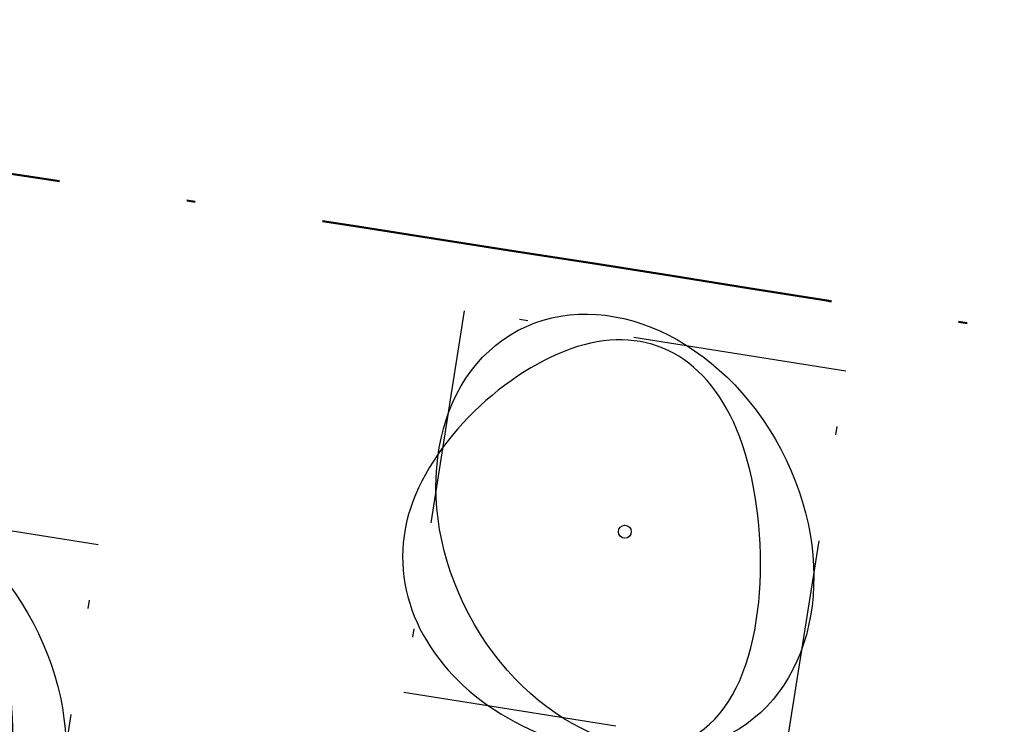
# Model space of a CAD drawing. Header units: millimetres. Extents: x 812 to 183790, y 13 to 580968.
# Tile 170 of 256: x 182633.78 to 182645.25, y 580822.45 to 580830.66. Entities that reach past the tile are written whole.
import ezdxf

# ---------------------------------------------------------------- set-up
doc = ezdxf.new("R2010")
doc.units = ezdxf.units.MM
doc.header["$LTSCALE"] = 5
doc.linetypes.add('DIVIDE2', pattern=[0.625, 0.25, -0.125, 0, -0.125, 0, -0.125])
doc.linetypes.add('XX-PROJECTGRENS', pattern=[18, 12, -3, 0, -3])
for name, color, linetype, lineweight in [('N-GV-GR-BOOMplantgat-S', 90, 'DIVIDE2', 25), ('N-PV-GR-BOOM 1e ORDE-S', 94, 'Continuous', 25), ('N-PV-GR-BOOM 2e ORDE-S', 200, 'Continuous', 25), ('N-WE-KG-WERKGRENS-G', 7, 'XX-PROJECTGRENS', 50)]:
    doc.layers.add(name, color=color, linetype=linetype, lineweight=lineweight)

# ---------------------------------------------------------------- blocks, each defined once
blk = doc.blocks.new('SGR-BOOM_041')
at = {"layer": 'N-PV-GR-BOOM 2e ORDE-S', "color": 0}
blk.add_circle((0, 0), 0.15, dxfattribs=at)
blk.add_ellipse((0, 0), major_axis=(1.178978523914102e-15, -5.309647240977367), ratio=0.7743017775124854, dxfattribs=at)
blk.add_open_spline([(-4.716685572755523, -2.072441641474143), (-5.601876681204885, -0.3287217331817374), (-5.300748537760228, 3.46197348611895), (1.981950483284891, 5.281505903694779), (4.555094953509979, 1.187557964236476), (0.010398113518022, -7.000345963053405), (-3.831494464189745, -3.816161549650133), (-4.716685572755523, -2.072441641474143)], degree=3, dxfattribs=at)

msp = doc.modelspace()

# ---------------------------------------------------------------- linework, layer by layer
at = {"layer": 'N-GV-GR-BOOMplantgat-S', "ltscale": 2}
for points in [[(182638.2529182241, 580822.8258816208), (182642.6974804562, 580822.1217036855), (182643.4016583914, 580826.5662659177), (182638.9570961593, 580827.270443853)], [(182629.5434892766, 580820.8018495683), (182633.9880515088, 580820.097671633), (182634.692229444, 580824.5422338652), (182630.2476672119, 580825.2464118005)]]:
    msp.add_lwpolyline(points, close=True, dxfattribs=at)
at = {"layer": 'N-WE-KG-WERKGRENS-G', "ltscale": 0.1, "flags": 128}
msp.add_lwpolyline([(183497.3056307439, 580860.182088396), (183489.0956343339, 580856.6585052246, -0.2746138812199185), (183482.0929804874, 580858.1025169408), (183486.631836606, 580861.6242371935), (183484.5252984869, 580862.77224474), (183478.9006442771, 580859.3651024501), (183476.775986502, 580858.3907424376), (183476.7493461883, 580858.4822461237), (183472.2681498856, 580873.556270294), (183467.8177551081, 580888.3775850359), (183464.5920328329, 580899.0976626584), (183463.3844735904, 580903.1561813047), (183461.9144004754, 580907.7872950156), (183464.7209014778, 580909.500634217, -0.06453548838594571), (183462.0333369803, 580915.6865186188, -0.02322257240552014), (183460.8914648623, 580920.0929240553), (183460.8224197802, 580920.3456992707), (183460.755428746, 580920.5755039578, -0.04267085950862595), (183459.9260034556, 580929.2685387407), (183459.9278232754, 580931.8447970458), (183446.3519624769, 580931.8447970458), (183446.2425827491, 580925.4117744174), (183446.242171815, 580925.350463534, 0.01291210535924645), (183446.0092608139, 580923.1683388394, -0.04513842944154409), (183443.8268260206, 580915.0690635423), (183446.7464618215, 580913.9898745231), (183446.8907303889, 580911.6978662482), (183447.0678041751, 580909.8330347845), (183448.1757474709, 580898.9627799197), (183448.3194295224, 580897.6997846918, 0.02989670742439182), (183451.3054041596, 580880.6359185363, 0.0170663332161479), (183455.1407267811, 580865.8075188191), (183456.0514774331, 580862.704961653), (183458.3805461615, 580854.9724534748), (183448.5258039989, 580852.1545817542), (183448.8050502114, 580851.1779938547), (183448.9568985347, 580850.6747872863, -0.3422112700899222), (183443.2856588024, 580835.8939650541, 0.02183078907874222), (183412.027541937, 580815.0261702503, 0.01120451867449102), (183396.721165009, 580803.2760661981), (183384.3300475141, 580793.7010162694, -0.03729598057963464), (183363.0348880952, 580779.6473415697, -0.09912447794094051), (183299.0188994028, 580759.0582791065, -0.01977441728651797), (183283.8150034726, 580757.9307039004), (183283.851204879, 580756.8813281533, -0.0124041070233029), (183274.2339981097, 580756.7882554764), (183251.4766170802, 580757.13258999), (183249.6861370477, 580757.9351644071), (183247.8032829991, 580758.7528201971), (183244.6270415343, 580763.6399256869), (183237.2859784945, 580768.4401373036), (183233.0177930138, 580761.8036773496), (183232.3147794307, 580760.7105848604), (183231.0397852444, 580758.8342873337), (183228.3986582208, 580758.8402441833), (183227.1079301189, 580758.8627912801), (183225.4974964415, 580758.8909231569), (183224.5145040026, 580758.9003008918), (183222.9593418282, 580758.9151371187), (183221.9035011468, 580758.9332426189), (183221.3060722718, 580758.9434872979), (183219.6666290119, 580758.9619904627), (183217.6322336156, 580758.9619521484), (183215.1822778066, 580758.9371882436), (183210.1168305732, 580758.8391594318), (183206.6913952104, 580758.7809906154), (183205.0628852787, 580758.7219504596), (183202.7930203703, 580758.5986688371), (183200.7938814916, 580758.4572586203), (183198.7941300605, 580758.2727504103), (183197.8128915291, 580758.1622891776), (183196.3262391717, 580757.9949318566), (183193.3653824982, 580757.6547052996), (183190.8855301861, 580757.3740130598), (183189.0410400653, 580757.1669135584), (183187.4406828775, 580757.0008140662), (183184.994396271, 580756.7576116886), (183182.703340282, 580756.5592657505), (183181.2133436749, 580756.4477617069), (183179.9190328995, 580756.3509018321), (183179.124004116, 580756.300486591), (183178.0277004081, 580756.2309665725), (183177.1531948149, 580756.1755114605), (183176.5403274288, 580756.1429342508), (183175.8510696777, 580756.1062964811), (183175.0935569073, 580756.0660305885), (183173.3393738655, 580755.9833455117), (183172.2663620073, 580755.9431497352), (183171.4451188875, 580755.9123853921), (183170.797552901, 580755.8913499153), (183170.0696312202, 580755.867704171), (183169.3799507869, 580755.8453006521), (183167.9738737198, 580755.8163859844), (183167.9738737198, 580765.1271439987), (183144.4099676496, 580765.3555272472), (183144.3181741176, 580755.8845429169), (183140.4669274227, 580755.9119942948), (183134.8624302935, 580755.9556057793), (183128.620659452, 580756.0098785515), (183121.8089577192, 580756.0709676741), (183115.6612647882, 580756.1578307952), (183108.300387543, 580756.2549632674), (183101.1722453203, 580756.3376567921), (183094.0180553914, 580756.4068956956), (183090.4490408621, 580756.4510150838), (183087.4143341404, 580756.488529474), (183078.9431831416, 580756.5887554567), (183071.7487605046, 580756.6721383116), (183063.9934011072, 580756.7601342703), (183057.1408494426, 580756.8525824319), (183054.754099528, 580756.8794773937), (183050.7443240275, 580756.9164097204), (183043.350035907, 580756.9833141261), (183038.3906673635, 580757.025299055), (183035.9723888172, 580757.0457715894), (183034.7724577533, 580757.0559299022), (183032.8565385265, 580757.0728318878), (183028.2209141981, 580757.1137265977), (183023.2861269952, 580757.1679103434), (183016.7872582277, 580757.2585293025), (183016.8788737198, 580766.7111439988), (182993.3149676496, 580766.9395272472), (182993.2235763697, 580757.5100461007), (182988.653347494, 580757.5770031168), (182985.9116263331, 580757.62021585), (182982.0927497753, 580757.6718427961), (182981.5748569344, 580757.6801335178), (182980.724703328, 580757.6882849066), (182978.9542252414, 580757.6981427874), (182976.0827515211, 580757.7293984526), (182973.9892429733, 580757.7642572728), (182972.0344035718, 580757.8061362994), (182969.8590150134, 580757.8533126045), (182967.5685798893, 580757.9085888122), (182966.3102195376, 580757.952732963), (182965.6043450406, 580757.9774955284), (182963.0787327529, 580758.086613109), (182960.6753016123, 580758.1935993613), (182958.7819412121, 580758.280483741), (182956.4839149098, 580758.3868375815), (182954.6300365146, 580758.4789400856), (182952.7139181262, 580758.6018166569), (182950.7940200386, 580758.7711297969), (182949.0998607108, 580758.9519129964), (182947.4075775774, 580759.1592070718), (182945.4429737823, 580759.4130089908), (182943.3952822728, 580759.6826202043), (182941.5989074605, 580759.9333450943), (182940.2949548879, 580760.1389280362), (182939.2782957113, 580760.3174701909), (182938.3100542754, 580760.5032941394), (182936.9756095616, 580760.7445374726), (182935.9553333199, 580760.9112563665), (182935.2850412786, 580761.1946287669), (182935.2541650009, 580780.4053853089), (182925.2714706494, 580780.7078911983), (182924.2670468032, 580792.0806169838), (182924.6081608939, 580796.3652167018), (182922.3722648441, 580796.5432253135), (182922.4671221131, 580811.1805219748), (182909.9932027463, 580811.2416727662), (182906.6428500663, 580798.5157923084), (182902.5736003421, 580781.29232224, 0.1014123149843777), (182894.6756429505, 580777.4448606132, -0.03488504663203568), (182891.4097651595, 580775.2784368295, -0.1011130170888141), (182841.9091837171, 580779.7282606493), (182825.8827103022, 580784.5483882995), (182810.8393367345, 580795.9620102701), (182798.6227369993, 580807.4369417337), (182787.8081283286, 580813.9508474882), (182781.0006340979, 580802.8241092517), (182789.0189474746, 580797.9811757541), (182794.5121770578, 580791.3858170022), (182792.7358044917, 580787.3516045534), (182781.6109696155, 580784.4738532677, -0.05108836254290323), (182778.2015736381, 580783.9549408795), (182746.8441079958, 580791.2359005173), (182747.2920556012, 580792.9356654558), (182743.4571078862, 580793.9093437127), (182744.3506526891, 580795.6423982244), (182739.6500855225, 580797.610340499), (182730.3603209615, 580802.1901799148), (182734.3388384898, 580810.3903849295, 0.4251542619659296), (182733.3449167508, 580813.0940346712), (182724.6326756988, 580816.9274207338, 0.457563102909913), (182721.8990183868, 580815.6279418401), (182719.8636899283, 580808.2393112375), (182698.1913079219, 580812.8033577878, -0.001135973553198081), (182655.3729354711, 580821.511875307), (182653.2460171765, 580825.6814681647, 0.004501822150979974), (182644.0887453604, 580827.2427318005, 0.003577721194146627), (182629.5028665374, 580829.4876435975), (182622.4091802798, 580821.4141145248, 0.01443121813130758), (182593.0807042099, 580824.6589107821)], format="xyb", dxfattribs=at)

# ---------------------------------------------------------------- block references
at = {"layer": 'N-PV-GR-BOOM 1e ORDE-S', "xscale": 0.4999999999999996, "yscale": 0.4999999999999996, "zscale": 0.4999999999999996, "rotation": 27.88081768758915}
for p in [(182640.8272883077, 580824.6960737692), (182632.1178593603, 580822.6720417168)]:
    msp.add_blockref('SGR-BOOM_041', p, dxfattribs=at)

doc.saveas('drawing.dxf')
